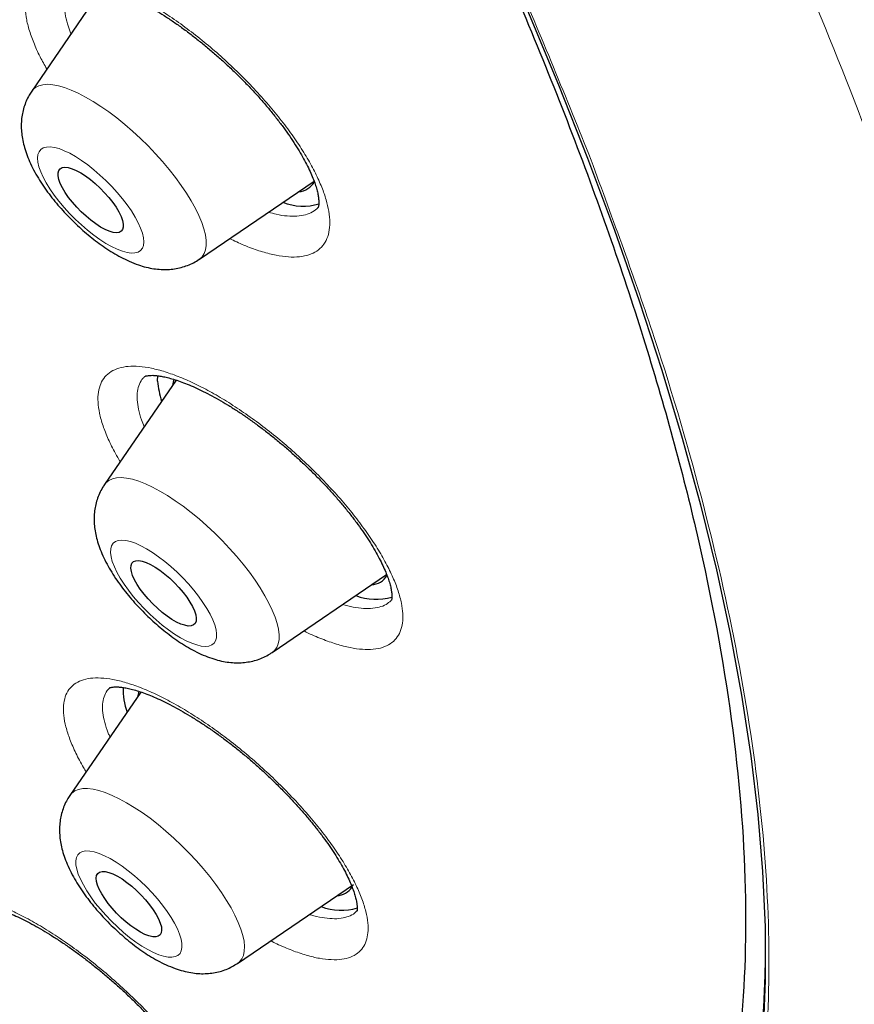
# Model space of a CAD drawing. Header units: millimetres. Extents: x 8 to 971, y 12 to 977.
# Tile 53 of 196: x 821 to 830, y 475 to 485. Entities that reach past the tile are written whole.
import ezdxf

# ---------------------------------------------------------------- set-up
doc = ezdxf.new("R2010")
doc.units = ezdxf.units.MM

msp = doc.modelspace()

# ---------------------------------------------------------------- linework, layer by layer
at = {"color": 7, "linetype": 'Continuous', "lineweight": 30}
for p, q in [((821.996, 485.069), (821.253, 483.984)), ((822.977, 482.256), (824.156, 483.06)), ((822.737, 481.012), (822.002, 479.938)), ((823.726, 478.211), (824.902, 479.012)), ((822.375, 477.804), (821.646, 476.741)), ((823.37, 475.013), (824.56, 475.824)), ((823.37, 475.013), (823.368, 475.012))]:
    msp.add_line(p, q, dxfattribs=at)
at = {"color": 252, "linetype": 'Continuous', "lineweight": 0}
msp.add_line((821.622, 484.676), (821.657, 484.574), dxfattribs=at)
at = {"color": 7, "linetype": 'Continuous', "lineweight": 30, "flags": 128}
for points in [[(826.35, 484.814), (826.67, 484.049), (826.969, 483.296), (827.246, 482.555), (827.5, 481.828), (827.733, 481.114), (827.942, 480.415), (828.129, 479.731), (828.293, 479.061), (828.434, 478.407), (828.552, 477.77), (828.647, 477.148), (828.719, 476.544), (828.768, 475.957), (828.793, 475.388), (828.795, 474.837), (828.774, 474.304)], [(821.532, 483.076), (821.524, 483.113), (821.524, 483.144), (821.531, 483.169), (821.546, 483.187), (821.567, 483.198), (821.595, 483.202), (821.629, 483.198), (821.668, 483.187), (821.712, 483.169), (821.758, 483.143), (821.807, 483.112), (821.857, 483.075), (821.907, 483.033), (821.956, 482.988), (822.003, 482.94), (822.047, 482.89), (822.087, 482.839), (822.121, 482.79), (822.15, 482.742), (822.172, 482.696), (822.187, 482.655), (822.195, 482.618), (822.195, 482.587), (822.188, 482.561), (822.173, 482.543), (822.152, 482.532), (822.124, 482.528), (822.09, 482.532), (822.051, 482.543), (822.008, 482.562), (821.961, 482.587), (821.912, 482.619), (821.862, 482.656), (821.812, 482.697), (821.763, 482.743), (821.716, 482.791), (821.672, 482.841), (821.633, 482.891), (821.598, 482.941), (821.57, 482.989), (821.547, 483.034), (821.532, 483.076)], [(822.548, 481), (822.549, 481.059), (822.549, 481.06)], [(822.715, 481.021), (822.706, 480.99), (822.7, 480.957)], [(822.273, 479.078), (822.275, 479.107), (822.284, 479.13), (822.301, 479.146), (822.324, 479.155), (822.354, 479.156), (822.39, 479.15), (822.43, 479.137), (822.475, 479.116), (822.522, 479.089), (822.572, 479.056), (822.622, 479.017), (822.672, 478.974), (822.72, 478.928), (822.766, 478.879), (822.809, 478.829), (822.847, 478.779), (822.88, 478.729), (822.906, 478.682), (822.926, 478.638), (822.939, 478.597), (822.945, 478.562), (822.943, 478.533), (822.933, 478.51), (822.917, 478.494), (822.893, 478.485), (822.863, 478.483), (822.827, 478.49), (822.787, 478.503), (822.742, 478.524), (822.695, 478.551), (822.646, 478.584), (822.595, 478.623), (822.545, 478.666), (822.497, 478.712), (822.451, 478.761), (822.408, 478.811), (822.37, 478.861), (822.338, 478.911), (822.311, 478.958), (822.291, 479.002), (822.278, 479.043), (822.273, 479.078)], [(822.356, 477.812), (822.345, 477.766), (822.344, 477.759)], [(821.921, 475.917), (821.933, 475.938), (821.951, 475.952), (821.977, 475.959), (822.009, 475.958), (822.046, 475.949), (822.088, 475.933), (822.134, 475.911), (822.182, 475.881), (822.232, 475.846), (822.282, 475.806), (822.331, 475.762), (822.379, 475.715), (822.424, 475.666), (822.465, 475.615), (822.502, 475.565), (822.533, 475.516), (822.557, 475.47), (822.575, 475.427), (822.586, 475.388), (822.589, 475.355), (822.585, 475.327), (822.573, 475.306), (822.554, 475.292), (822.528, 475.286), (822.497, 475.287), (822.459, 475.295), (822.417, 475.311), (822.372, 475.334), (822.324, 475.363), (822.274, 475.398), (822.224, 475.438), (822.174, 475.482), (822.126, 475.529), (822.081, 475.579), (822.04, 475.629), (822.004, 475.679), (821.973, 475.728), (821.948, 475.775), (821.93, 475.818), (821.92, 475.856), (821.916, 475.89), (821.921, 475.917)]]:
    msp.add_lwpolyline(points, dxfattribs=at)
at = {"color": 252, "linetype": 'Continuous', "lineweight": 0, "flags": 128}
for points in [[(821.253, 483.984), (821.263, 483.997), (821.291, 484.022), (821.326, 484.04), (821.368, 484.051), (821.416, 484.055), (821.469, 484.051), (821.528, 484.04), (821.592, 484.021), (821.66, 483.996), (821.732, 483.963), (821.807, 483.924), (821.885, 483.879), (821.965, 483.828), (822.046, 483.771), (822.128, 483.709), (822.21, 483.642), (822.291, 483.572), (822.371, 483.498), (822.449, 483.421), (822.525, 483.341), (822.597, 483.261), (822.666, 483.179), (822.731, 483.097), (822.79, 483.015), (822.845, 482.934), (822.893, 482.855), (822.936, 482.778), (822.972, 482.704), (823.001, 482.633), (823.024, 482.567), (823.039, 482.505), (823.047, 482.449), (823.047, 482.397), (823.041, 482.352), (823.026, 482.314), (823.005, 482.281), (822.977, 482.256), (822.977, 482.256)], [(822.391, 482.524), (822.373, 482.575), (822.348, 482.631), (822.316, 482.69), (822.278, 482.752), (822.235, 482.814), (822.186, 482.878), (822.133, 482.941), (822.076, 483.004), (822.017, 483.064), (821.955, 483.122), (821.892, 483.176), (821.829, 483.226), (821.766, 483.272), (821.704, 483.311), (821.644, 483.345), (821.587, 483.372), (821.534, 483.393), (821.486, 483.406), (821.442, 483.412), (821.404, 483.41), (821.372, 483.401), (821.347, 483.385), (821.329, 483.362), (821.317, 483.332), (821.314, 483.296), (821.317, 483.254), (821.328, 483.207), (821.346, 483.155), (821.371, 483.099), (821.403, 483.04), (821.441, 482.979), (821.484, 482.916), (821.533, 482.852), (821.586, 482.789), (821.643, 482.727), (821.702, 482.666), (821.764, 482.608), (821.827, 482.554), (821.891, 482.504), (821.954, 482.459), (822.015, 482.419), (822.075, 482.385), (822.132, 482.358), (822.185, 482.338), (822.234, 482.325), (822.277, 482.319), (822.315, 482.32), (822.347, 482.329), (822.372, 482.345), (822.391, 482.368), (822.402, 482.398), (822.405, 482.434), (822.402, 482.476), (822.391, 482.524)], [(822.002, 479.938), (822.017, 479.957), (822.046, 479.981), (822.083, 479.998), (822.126, 480.007), (822.174, 480.009), (822.229, 480.004), (822.289, 479.992), (822.353, 479.972), (822.422, 479.945), (822.495, 479.911), (822.571, 479.871), (822.649, 479.825), (822.729, 479.772), (822.81, 479.714), (822.892, 479.651), (822.974, 479.584), (823.055, 479.513), (823.135, 479.438), (823.213, 479.361), (823.288, 479.281), (823.36, 479.2), (823.428, 479.118), (823.491, 479.036), (823.55, 478.954), (823.603, 478.874), (823.651, 478.795), (823.692, 478.719), (823.727, 478.645), (823.755, 478.575), (823.776, 478.51), (823.79, 478.449), (823.796, 478.393), (823.796, 478.343), (823.788, 478.299), (823.772, 478.262), (823.75, 478.231), (823.724, 478.21)], [(823.154, 478.402), (823.148, 478.445), (823.135, 478.494), (823.115, 478.547), (823.088, 478.604), (823.054, 478.664), (823.014, 478.726), (822.969, 478.789), (822.919, 478.853), (822.865, 478.916), (822.807, 478.978), (822.747, 479.037), (822.685, 479.094), (822.621, 479.147), (822.558, 479.196), (822.495, 479.239), (822.434, 479.277), (822.375, 479.309), (822.319, 479.334), (822.268, 479.352), (822.22, 479.363), (822.178, 479.367), (822.142, 479.363), (822.113, 479.352), (822.089, 479.334), (822.073, 479.308), (822.065, 479.276), (822.063, 479.238), (822.069, 479.195), (822.082, 479.146), (822.103, 479.093), (822.13, 479.036), (822.163, 478.976), (822.203, 478.914), (822.248, 478.851), (822.298, 478.787), (822.352, 478.724), (822.41, 478.662), (822.47, 478.603), (822.533, 478.546), (822.596, 478.493), (822.659, 478.444), (822.722, 478.4), (822.783, 478.363), (822.842, 478.331), (822.898, 478.306), (822.95, 478.288), (822.997, 478.277), (823.039, 478.273), (823.075, 478.277), (823.105, 478.288), (823.128, 478.306), (823.144, 478.332), (823.153, 478.363), (823.154, 478.402)], [(821.646, 476.741), (821.666, 476.764), (821.697, 476.787), (821.734, 476.802), (821.778, 476.81), (821.828, 476.811), (821.884, 476.805), (821.945, 476.791), (822.01, 476.77), (822.08, 476.741), (822.153, 476.707), (822.229, 476.665), (822.308, 476.617), (822.388, 476.564), (822.47, 476.505), (822.552, 476.441), (822.633, 476.373), (822.714, 476.301), (822.794, 476.226), (822.871, 476.148), (822.946, 476.068), (823.017, 475.987), (823.084, 475.905), (823.147, 475.823), (823.204, 475.741), (823.257, 475.661), (823.303, 475.583), (823.343, 475.507), (823.377, 475.434), (823.404, 475.365), (823.423, 475.3), (823.436, 475.24), (823.441, 475.186), (823.439, 475.137), (823.429, 475.094), (823.412, 475.058), (823.389, 475.028), (823.37, 475.013)], [(822.791, 475.143), (822.798, 475.177), (822.797, 475.217), (822.789, 475.262), (822.774, 475.312), (822.751, 475.367), (822.722, 475.425), (822.686, 475.485), (822.645, 475.548), (822.598, 475.611), (822.547, 475.675), (822.491, 475.738), (822.433, 475.799), (822.372, 475.858), (822.309, 475.913), (822.245, 475.965), (822.182, 476.012), (822.12, 476.054), (822.059, 476.09), (822.001, 476.12), (821.947, 476.143), (821.896, 476.159), (821.851, 476.167), (821.811, 476.169), (821.776, 476.163), (821.749, 476.149), (821.728, 476.129), (821.714, 476.101), (821.707, 476.067), (821.708, 476.028), (821.716, 475.982), (821.732, 475.932), (821.754, 475.878), (821.784, 475.82), (821.819, 475.759), (821.861, 475.697), (821.907, 475.633), (821.959, 475.57), (822.014, 475.507), (822.073, 475.446), (822.134, 475.387), (822.196, 475.331), (822.26, 475.279), (822.323, 475.232), (822.386, 475.19), (822.446, 475.154), (822.504, 475.125), (822.559, 475.102), (822.609, 475.086), (822.655, 475.077), (822.695, 475.076), (822.729, 475.082), (822.757, 475.095), (822.778, 475.116), (822.791, 475.143)]]:
    msp.add_lwpolyline(points, dxfattribs=at)
at = {"color": 7, "linetype": 'Continuous', "lineweight": 30}
for centre, radius, start, end in [((823.982, 483.157), 0.207, 274.1965, 329.8086), ((824.043, 483.354), 0.553, 247.9272, 287.3073), ((823.381, 481.061), 0.835, 184.1647, 198.4958), ((824.733, 479.109), 0.203, 273.6315, 328.9302), ((824.794, 479.341), 0.584, 249.0029, 286.1993), ((822.916, 477.839), 0.724, 178.9688, 199.4464), ((824.375, 475.915), 0.208, 274.1976, 325.9238), ((824.437, 476.119), 0.561, 248.2421, 287.1277), ((821.833, 475.049), 6.963, 317.4665, 0.0238)]:
    msp.add_arc(centre, radius, start, end, dxfattribs=at)
at = {"color": 252, "linetype": 'Continuous', "lineweight": 0}
for points, knots in [([(762.63, 536.801), (762.666, 536.843), (762.907, 537.114), (763.453, 537.512), (764.272, 537.988), (765.201, 538.345), (766.224, 538.593), (767.343, 538.73), (768.552, 538.755), (769.848, 538.667), (771.227, 538.469), (772.684, 538.159), (774.215, 537.739), (775.815, 537.21), (777.479, 536.575), (779.202, 535.834), (780.978, 534.99), (782.803, 534.047), (784.669, 533.006), (786.571, 531.871), (788.503, 530.646), (790.46, 529.335), (792.434, 527.941), (794.421, 526.47), (796.412, 524.925), (798.403, 523.311), (800.387, 521.635), (802.358, 519.9), (804.309, 518.113), (806.234, 516.278), (808.128, 514.403), (809.984, 512.492), (811.797, 510.551), (813.56, 508.588), (815.269, 506.608), (816.917, 504.616), (818.501, 502.621), (820.014, 500.627), (821.452, 498.641), (822.81, 496.669), (824.084, 494.718), (825.271, 492.793), (826.366, 490.901), (827.366, 489.048), (828.268, 487.239), (829.069, 485.48), (829.766, 483.777), (830.358, 482.135), (830.842, 480.559), (831.217, 479.054), (831.481, 477.625), (831.635, 476.277), (831.676, 475.013), (831.607, 473.838), (831.425, 472.755), (831.133, 471.768), (830.728, 470.882), (830.26, 470.138), (829.876, 469.74), (829.706, 469.563)], [0, 0, 0, 0, 0.003203, 0.021066, 0.038929, 0.056792, 0.074656, 0.092519, 0.110382, 0.128245, 0.146108, 0.163971, 0.181834, 0.199697, 0.21756, 0.235424, 0.253287, 0.27115, 0.289013, 0.306876, 0.324739, 0.342602, 0.360466, 0.378329, 0.396192, 0.414055, 0.431918, 0.449781, 0.467644, 0.485507, 0.503371, 0.521234, 0.539097, 0.55696, 0.574823, 0.592686, 0.610549, 0.628412, 0.646275, 0.664139, 0.682002, 0.699865, 0.717728, 0.735591, 0.753454, 0.771317, 0.789181, 0.807044, 0.824907, 0.84277, 0.860633, 0.878496, 0.896359, 0.914222, 0.932085, 0.949949, 0.967812, 0.985675, 1, 1, 1, 1]), ([(762.659, 520.421), (762.43, 521.041), (761.974, 522.276), (761.468, 524.016), (761.099, 525.658), (760.878, 527.195), (760.803, 528.63), (760.873, 529.956), (761.085, 531.165), (761.44, 532.243), (761.938, 533.186), (762.578, 533.993), (763.36, 534.665), (764.28, 535.199), (765.328, 535.593), (766.497, 535.842), (767.784, 535.944), (769.187, 535.897), (770.708, 535.704), (772.338, 535.364), (774.062, 534.884), (775.868, 534.266), (777.747, 533.51), (779.701, 532.618), (781.728, 531.588), (783.82, 530.427), (785.958, 529.146), (788.125, 527.754), (790.312, 526.257), (792.518, 524.654), (794.743, 522.945), (796.979, 521.139), (799.205, 519.252), (801.404, 517.299), (803.564, 515.287), (805.687, 513.218), (807.772, 511.09), (809.81, 508.914), (811.786, 506.709), (813.681, 504.491), (815.487, 502.272), (817.204, 500.051), (818.831, 497.829), (820.362, 495.614), (821.786, 493.425), (823.089, 491.282), (824.266, 489.192), (825.313, 487.159), (826.241, 485.175), (826.749, 483.911), (827.004, 483.276)], [0, 0, 0, 0, 0.020985, 0.041789, 0.062502, 0.083215, 0.104018, 0.125, 0.145987, 0.166791, 0.187505, 0.208217, 0.229019, 0.25, 0.270986, 0.291791, 0.312505, 0.333217, 0.354019, 0.375, 0.395986, 0.416791, 0.437505, 0.458217, 0.479019, 0.5, 0.520986, 0.541791, 0.562505, 0.583217, 0.604019, 0.625, 0.645986, 0.666791, 0.687505, 0.708217, 0.729019, 0.75, 0.770986, 0.791791, 0.812505, 0.833217, 0.854019, 0.875, 0.895985, 0.916789, 0.937502, 0.958215, 0.979017, 1, 1, 1, 1]), ([(821.225, 484.621), (821.225, 484.621), (821.212, 484.666), (821.193, 484.75), (821.184, 484.864), (821.194, 484.964), (821.224, 485.048), (821.274, 485.116), (821.342, 485.167), (821.428, 485.199), (821.53, 485.213), (821.648, 485.209), (821.78, 485.186), (821.924, 485.145), (822.079, 485.087), (822.242, 485.011), (822.412, 484.92), (822.586, 484.813), (822.763, 484.693), (822.939, 484.561), (823.113, 484.419), (823.282, 484.268), (823.444, 484.11), (823.598, 483.948), (823.741, 483.783), (823.872, 483.618), (823.988, 483.454), (824.089, 483.294), (824.172, 483.14), (824.237, 482.997), (824.283, 482.866), (824.311, 482.744), (824.321, 482.632), (824.312, 482.532), (824.283, 482.446), (824.235, 482.377), (824.168, 482.326), (824.083, 482.292), (823.982, 482.276), (823.864, 482.279), (823.734, 482.301), (823.59, 482.341), (823.441, 482.395), (823.337, 482.445), (823.288, 482.468)], [0, 0, 0, 0, 0.000197, 0.024659, 0.049197, 0.07366, 0.09812, 0.122658, 0.14712, 0.171597, 0.196152, 0.22063, 0.245135, 0.269718, 0.294222, 0.318753, 0.343361, 0.367891, 0.392434, 0.417055, 0.441598, 0.466135, 0.49075, 0.515286, 0.539802, 0.564395, 0.588911, 0.613399, 0.637964, 0.662451, 0.68536, 0.70827, 0.732739, 0.757287, 0.781756, 0.806225, 0.830772, 0.855241, 0.879726, 0.90429, 0.928775, 0.953289, 0.97788, 1, 1, 1, 1]), ([(821.679, 485.104), (821.675, 485.101), (821.651, 485.084), (821.623, 485.039), (821.595, 484.968), (821.587, 484.882), (821.594, 484.785), (821.612, 484.712), (821.622, 484.676)], [0, 0, 0, 0, 0.038351, 0.230743, 0.422521, 0.614806, 0.807709, 1, 1, 1, 1]), ([(821.409, 484.212), (821.385, 484.254), (821.332, 484.348), (821.27, 484.486), (821.24, 484.576), (821.225, 484.621)], [0, 0, 0, 0, 0.290079, 0.645599, 1, 1, 1, 1]), ([(827.004, 483.276), (827.23, 482.661), (827.683, 481.432), (828.185, 479.695), (828.554, 478.045), (828.778, 476.498), (828.857, 475.06), (828.79, 473.74), (828.577, 472.541), (828.218, 471.466), (827.716, 470.519), (827.074, 469.705), (826.296, 469.03), (825.399, 468.507), (824.395, 468.127), (823.294, 467.883), (822.079, 467.773), (820.767, 467.782), (819.809, 467.899), (819.331, 467.958)], [0, 0, 0, 0, 0.059647, 0.119293, 0.179195, 0.239107, 0.298753, 0.35839, 0.418037, 0.477683, 0.537584, 0.597497, 0.657143, 0.716779, 0.77332, 0.829847, 0.88658, 0.943426, 1, 1, 1, 1]), ([(823.687, 482.74), (823.714, 482.732), (823.783, 482.712), (823.882, 482.699), (823.982, 482.697), (824.07, 482.71), (824.141, 482.741), (824.185, 482.769), (824.199, 482.79), (824.201, 482.792)], [0, 0, 0, 0, 0.115394, 0.289299, 0.463759, 0.637662, 0.811407, 0.985697, 1, 1, 1, 1]), ([(821.935, 480.786), (821.935, 480.786), (821.933, 480.823), (821.936, 480.891), (821.96, 480.978), (822.003, 481.049), (822.066, 481.102), (822.146, 481.138), (822.243, 481.157), (822.356, 481.156), (822.484, 481.137), (822.624, 481.1), (822.776, 481.045), (822.937, 480.974), (823.105, 480.886), (823.278, 480.783), (823.454, 480.666), (823.631, 480.537), (823.806, 480.398), (823.977, 480.249), (824.142, 480.094), (824.299, 479.933), (824.446, 479.77), (824.581, 479.606), (824.702, 479.443), (824.808, 479.283), (824.898, 479.128), (824.97, 478.981), (825.023, 478.843), (825.056, 478.718), (825.071, 478.608), (825.068, 478.51), (825.045, 478.424), (825.003, 478.352), (824.942, 478.297), (824.863, 478.26), (824.767, 478.241), (824.655, 478.24), (824.528, 478.258), (824.388, 478.294), (824.237, 478.348), (824.123, 478.395), (824.06, 478.429), (824.052, 478.433)], [0, 0, 0, 0, 0.000206, 0.025773, 0.051422, 0.076989, 0.102555, 0.128203, 0.15377, 0.179354, 0.20502, 0.230604, 0.256216, 0.28191, 0.307523, 0.333162, 0.358883, 0.384522, 0.410174, 0.435907, 0.46156, 0.487206, 0.512934, 0.53858, 0.564204, 0.589909, 0.615532, 0.641127, 0.666803, 0.692396, 0.716342, 0.740286, 0.765863, 0.791519, 0.817094, 0.842669, 0.868326, 0.893901, 0.919494, 0.945167, 0.97076, 0.996382, 1, 1, 1, 1]), ([(822.423, 481.053), (822.414, 481.046), (822.387, 481.025), (822.36, 480.973), (822.337, 480.9), (822.337, 480.84), (822.337, 480.811)], [0, 0, 0, 0, 0.130469, 0.42, 0.710474, 1, 1, 1, 1]), ([(822.163, 480.173), (822.146, 480.201), (822.098, 480.282), (822.038, 480.406), (821.983, 480.545), (821.947, 480.673), (821.939, 480.749), (821.935, 480.786)], [0, 0, 0, 0, 0.12063, 0.340925, 0.560387, 0.780547, 1, 1, 1, 1]), ([(822.337, 480.811), (822.341, 480.779), (822.348, 480.714), (822.373, 480.62), (822.399, 480.557), (822.409, 480.533)], [0, 0, 0, 0, 0.383329, 0.767857, 1, 1, 1, 1]), ([(824.45, 478.704), (824.486, 478.695), (824.563, 478.674), (824.667, 478.661), (824.763, 478.663), (824.846, 478.68), (824.911, 478.709), (824.942, 478.74), (824.956, 478.754)], [0, 0, 0, 0, 0.155343, 0.329312, 0.503121, 0.677481, 0.851292, 1, 1, 1, 1]), ([(821.598, 477.755), (821.598, 477.755), (821.607, 477.782), (821.632, 477.831), (821.688, 477.888), (821.762, 477.927), (821.854, 477.948), (821.963, 477.951), (822.086, 477.936), (822.222, 477.903), (822.37, 477.852), (822.528, 477.784), (822.694, 477.699), (822.866, 477.6), (823.041, 477.486), (823.217, 477.36), (823.393, 477.223), (823.565, 477.077), (823.732, 476.924), (823.892, 476.765), (824.043, 476.603), (824.182, 476.439), (824.308, 476.277), (824.419, 476.117), (824.514, 475.962), (824.591, 475.814), (824.651, 475.674), (824.691, 475.545), (824.712, 475.429), (824.713, 475.327), (824.696, 475.242), (824.661, 475.171), (824.607, 475.115), (824.534, 475.074), (824.443, 475.052), (824.336, 475.048), (824.214, 475.062), (824.078, 475.094), (823.93, 475.145), (823.807, 475.196), (823.731, 475.234), (823.71, 475.245)], [0, 0, 0, 0, 0.000214, 0.026996, 0.053862, 0.080642, 0.107423, 0.134288, 0.161068, 0.187866, 0.21475, 0.241548, 0.268377, 0.29529, 0.322118, 0.348974, 0.375916, 0.402771, 0.429642, 0.456597, 0.483466, 0.510331, 0.53728, 0.564143, 0.590983, 0.617909, 0.644747, 0.671556, 0.698451, 0.72526, 0.750342, 0.775424, 0.802212, 0.829088, 0.855877, 0.882666, 0.90954, 0.936329, 0.963136, 0.990029, 1, 1, 1, 1]), ([(822.061, 477.85), (822.05, 477.84), (822.021, 477.815), (822.006, 477.778), (821.997, 477.755)], [0, 0, 0, 0, 0.401832, 1, 1, 1, 1]), ([(821.812, 476.984), (821.803, 476.998), (821.762, 477.064), (821.705, 477.176), (821.643, 477.317), (821.602, 477.446), (821.58, 477.564), (821.576, 477.668), (821.591, 477.726), (821.598, 477.755)], [0, 0, 0, 0, 0.044757, 0.2040949, 0.3639506, 0.5232839, 0.6820201, 0.8412563, 1, 1, 1, 1]), ([(821.997, 477.755), (821.991, 477.731), (821.979, 477.682), (821.982, 477.593), (822.002, 477.493), (822.027, 477.409), (822.051, 477.355), (822.058, 477.342)], [0, 0, 0, 0, 0.229778, 0.460289, 0.690059, 0.920712, 1, 1, 1, 1]), ([(820.226, 475.643), (820.226, 475.643), (820.246, 475.661), (820.292, 475.688), (820.378, 475.713), (820.481, 475.719), (820.599, 475.707), (820.731, 475.677), (820.875, 475.63), (821.03, 475.565), (821.193, 475.483), (821.363, 475.387), (821.536, 475.276), (821.712, 475.153), (821.888, 475.019), (822.061, 474.875), (822.23, 474.723), (822.392, 474.566), (822.546, 474.405), (822.688, 474.242), (822.818, 474.08), (822.934, 473.92), (823.034, 473.764), (823.118, 473.615), (823.183, 473.474), (823.23, 473.344), (823.257, 473.225), (823.264, 473.119), (823.252, 473.028), (823.221, 472.955), (823.172, 472.898), (823.107, 472.857), (823.024, 472.832), (822.922, 472.825), (822.805, 472.835), (822.673, 472.864), (822.53, 472.911), (822.396, 472.965), (822.309, 473.009), (822.275, 473.026)], [0, 0, 0, 0, 0.0002268, 0.0283373, 0.056537, 0.0846483, 0.1127582, 0.1409576, 0.1690674, 0.1971968, 0.2254157, 0.2535451, 0.2817054, 0.3099558, 0.3381159, 0.3663054, 0.3945851, 0.4227756, 0.4509798, 0.4792737, 0.5074773, 0.5356757, 0.5639623, 0.5921595, 0.6203316, 0.6485948, 0.6767672, 0.7049076, 0.7331382, 0.7612791, 0.7876057, 0.8139319, 0.8420519, 0.870262, 0.8983821, 0.9265011, 0.95471, 0.9828292, 1, 1, 1, 1]), ([(824.108, 475.516), (824.113, 475.514), (824.16, 475.498), (824.239, 475.483), (824.345, 475.47), (824.436, 475.474), (824.513, 475.494), (824.57, 475.523), (824.593, 475.551), (824.602, 475.561)], [0, 0, 0, 0, 0.020087, 0.194477, 0.369423, 0.543809, 0.718176, 0.893102, 1, 1, 1, 1])]:
    msp.add_open_spline(points, degree=3, knots=knots, dxfattribs=at)
at = {"color": 7, "linetype": 'Continuous', "lineweight": 30}
for points, knots in [([(821.912, 493.158), (822.407, 492.339), (823.415, 490.673), (824.718, 488.243), (825.864, 485.868), (826.816, 483.593), (827.573, 481.431), (828.129, 479.396), (828.48, 477.5), (828.624, 475.756), (828.561, 474.172), (828.291, 472.761), (827.815, 471.529), (827.137, 470.485), (826.26, 469.636), (825.191, 468.985), (823.935, 468.539), (822.5, 468.298), (820.896, 468.265), (819.132, 468.44), (817.203, 468.825), (815.117, 469.423), (812.882, 470.24), (810.537, 471.249), (808.891, 472.088), (808.068, 472.508)], [0, 0, 0, 0, 0.041957, 0.085309, 0.12866, 0.172011, 0.215362, 0.258714, 0.302065, 0.345416, 0.388768, 0.432119, 0.47547, 0.518822, 0.562173, 0.605524, 0.648875, 0.692227, 0.735578, 0.778929, 0.822281, 0.866711, 0.91114, 0.95557, 1, 1, 1, 1]), ([(821.679, 485.105), (821.679, 485.105), (821.679, 485.105), (821.686, 485.108), (821.7, 485.112), (821.723, 485.115), (821.754, 485.116), (821.793, 485.114), (821.84, 485.108), (821.894, 485.097), (821.955, 485.082), (822.023, 485.061), (822.097, 485.035), (822.176, 485.003), (822.259, 484.965), (822.345, 484.922), (822.434, 484.873), (822.524, 484.82), (822.616, 484.762), (822.71, 484.699), (822.807, 484.631), (822.904, 484.558), (823.001, 484.481), (823.098, 484.4), (823.194, 484.317), (823.288, 484.231), (823.379, 484.143), (823.467, 484.054), (823.551, 483.965), (823.63, 483.876), (823.706, 483.786), (823.777, 483.697), (823.845, 483.608), (823.907, 483.52), (823.964, 483.433), (824.015, 483.35), (824.06, 483.27), (824.099, 483.194), (824.132, 483.123), (824.158, 483.058), (824.177, 482.999), (824.192, 482.947), (824.2, 482.902), (824.205, 482.863), (824.206, 482.833), (824.204, 482.81), (824.201, 482.796), (824.199, 482.789), (824.199, 482.789), (824.199, 482.79)], [0, 0, 0, 0, 0.01708, 0.037455, 0.055734, 0.075214, 0.094042, 0.113244, 0.132965, 0.153248, 0.174071, 0.195365, 0.217036, 0.238978, 0.26108, 0.283239, 0.305333, 0.327335, 0.349163, 0.371485, 0.394103, 0.416961, 0.439995, 0.46314, 0.486324, 0.509462, 0.532496, 0.555375, 0.578066, 0.600499, 0.622986, 0.645542, 0.668156, 0.690777, 0.713339, 0.735777, 0.758018, 0.779994, 0.801636, 0.822875, 0.843662, 0.863947, 0.884144, 0.904292, 0.924371, 0.944493, 0.964854, 0.985896, 1, 1, 1, 1]), ([(821.253, 483.983), (821.245, 483.97), (821.223, 483.938), (821.196, 483.883), (821.172, 483.818), (821.156, 483.753), (821.147, 483.686), (821.145, 483.617), (821.149, 483.548), (821.16, 483.476), (821.179, 483.401), (821.205, 483.321), (821.24, 483.238), (821.283, 483.153), (821.333, 483.069), (821.387, 482.987), (821.445, 482.908), (821.506, 482.832), (821.571, 482.758), (821.638, 482.687), (821.707, 482.618), (821.779, 482.552), (821.853, 482.489), (821.929, 482.43), (822.007, 482.374), (822.087, 482.323), (822.171, 482.275), (822.258, 482.233), (822.345, 482.198), (822.429, 482.173), (822.507, 482.157), (822.581, 482.15), (822.653, 482.149), (822.722, 482.156), (822.79, 482.17), (822.855, 482.191), (822.917, 482.219), (822.958, 482.241), (822.976, 482.256), (822.976, 482.256)], [0, 0, 0, 0, 0.0152983, 0.0380999, 0.0607919, 0.0835473, 0.1065708, 0.1301284, 0.1545713, 0.1803562, 0.2080313, 0.2380975, 0.2705415, 0.3042611, 0.3373652, 0.3694208, 0.4005544, 0.431012, 0.4610223, 0.4907711, 0.5204195, 0.5501067, 0.5799463, 0.6101036, 0.6407719, 0.6722022, 0.7047152, 0.7386994, 0.7744448, 0.8051863, 0.8334247, 0.8596794, 0.8845392, 0.9084507, 0.9317265, 0.9545779, 0.9771527, 0.9995552, 1, 1, 1, 1]), ([(822.42, 481.052), (822.419, 481.052), (822.419, 481.052), (822.426, 481.055), (822.441, 481.058), (822.464, 481.061), (822.496, 481.062), (822.535, 481.06), (822.582, 481.053), (822.635, 481.042), (822.694, 481.026), (822.761, 481.005), (822.833, 480.978), (822.912, 480.946), (822.995, 480.907), (823.083, 480.863), (823.174, 480.813), (823.267, 480.759), (823.361, 480.699), (823.456, 480.636), (823.551, 480.568), (823.646, 480.497), (823.742, 480.421), (823.838, 480.342), (823.933, 480.259), (824.027, 480.173), (824.119, 480.085), (824.209, 479.996), (824.294, 479.905), (824.376, 479.815), (824.453, 479.725), (824.525, 479.636), (824.592, 479.548), (824.654, 479.462), (824.71, 479.378), (824.761, 479.296), (824.807, 479.217), (824.846, 479.141), (824.879, 479.071), (824.906, 479.005), (824.927, 478.946), (824.942, 478.894), (824.951, 478.849), (824.956, 478.812), (824.957, 478.784), (824.956, 478.764), (824.953, 478.752), (824.952, 478.748), (824.952, 478.749), (824.952, 478.749)], [0, 0, 0, 0, 0.0148285, 0.0354584, 0.0550624, 0.075724, 0.0958976, 0.1159298, 0.1360205, 0.1555547, 0.1758081, 0.1967182, 0.2182149, 0.2402071, 0.2625894, 0.2852486, 0.3080714, 0.3309499, 0.353757, 0.3764148, 0.3989077, 0.4213409, 0.444171, 0.4672402, 0.4904986, 0.5138829, 0.5373272, 0.5607486, 0.5840745, 0.6072488, 0.6302181, 0.6529472, 0.67544, 0.6979343, 0.7204612, 0.7429631, 0.7653824, 0.7876484, 0.8096854, 0.8314129, 0.8527554, 0.8736468, 0.8940452, 0.913959, 0.9334342, 0.9528853, 0.9729849, 0.9938707, 1, 1, 1, 1]), ([(822.002, 479.937), (821.998, 479.932), (821.981, 479.908), (821.956, 479.862), (821.93, 479.799), (821.911, 479.733), (821.899, 479.667), (821.894, 479.599), (821.896, 479.53), (821.904, 479.459), (821.92, 479.385), (821.943, 479.308), (821.975, 479.226), (822.015, 479.141), (822.062, 479.057), (822.114, 478.974), (822.171, 478.894), (822.231, 478.816), (822.294, 478.741), (822.36, 478.669), (822.429, 478.599), (822.5, 478.532), (822.573, 478.468), (822.648, 478.408), (822.725, 478.351), (822.804, 478.297), (822.886, 478.248), (822.972, 478.203), (823.059, 478.166), (823.143, 478.137), (823.222, 478.118), (823.298, 478.107), (823.37, 478.103), (823.441, 478.107), (823.51, 478.118), (823.576, 478.135), (823.639, 478.161), (823.689, 478.186), (823.716, 478.205), (823.725, 478.211)], [0, 0, 0, 0, 0.006325, 0.029212, 0.051934, 0.07464, 0.097532, 0.120843, 0.144896, 0.170095, 0.196963, 0.22605, 0.257627, 0.29106, 0.324516, 0.356986, 0.388454, 0.41915, 0.449314, 0.479144, 0.508817, 0.538478, 0.568241, 0.598252, 0.628695, 0.659794, 0.69184, 0.725201, 0.760247, 0.792054, 0.821359, 0.848406, 0.873815, 0.898099, 0.921622, 0.944641, 0.967322, 0.98979, 1, 1, 1, 1]), ([(822.055, 477.848), (822.055, 477.848), (822.054, 477.848), (822.061, 477.85), (822.076, 477.854), (822.101, 477.856), (822.133, 477.857), (822.174, 477.853), (822.221, 477.846), (822.275, 477.835), (822.336, 477.818), (822.402, 477.796), (822.474, 477.769), (822.55, 477.736), (822.632, 477.697), (822.718, 477.652), (822.809, 477.602), (822.902, 477.546), (822.998, 477.485), (823.096, 477.42), (823.193, 477.35), (823.29, 477.277), (823.386, 477.202), (823.481, 477.123), (823.574, 477.042), (823.667, 476.957), (823.757, 476.87), (823.846, 476.781), (823.932, 476.691), (824.015, 476.6), (824.093, 476.509), (824.167, 476.419), (824.235, 476.331), (824.297, 476.245), (824.354, 476.162), (824.404, 476.081), (824.449, 476.004), (824.488, 475.931), (824.521, 475.862), (824.548, 475.797), (824.569, 475.739), (824.584, 475.687), (824.594, 475.643), (824.599, 475.606), (824.6, 475.578), (824.599, 475.559), (824.597, 475.549), (824.597, 475.549), (824.597, 475.549)], [0, 0, 0, 0, 0.011068, 0.031174, 0.052353, 0.072847, 0.093215, 0.113662, 0.13431, 0.155201, 0.176312, 0.197679, 0.218652, 0.240283, 0.262479, 0.285153, 0.308207, 0.331539, 0.355039, 0.378605, 0.402109, 0.425464, 0.448603, 0.471525, 0.494548, 0.517862, 0.541371, 0.565022, 0.58875, 0.612478, 0.636121, 0.65961, 0.682883, 0.705886, 0.728575, 0.750992, 0.773393, 0.795724, 0.817926, 0.839925, 0.861643, 0.883009, 0.903961, 0.924471, 0.944572, 0.964387, 0.984177, 1, 1, 1, 1]), ([(821.646, 476.739), (821.637, 476.725), (821.614, 476.692), (821.587, 476.635), (821.564, 476.571), (821.549, 476.505), (821.54, 476.437), (821.538, 476.369), (821.543, 476.299), (821.555, 476.227), (821.573, 476.152), (821.601, 476.072), (821.636, 475.989), (821.68, 475.904), (821.73, 475.82), (821.784, 475.738), (821.843, 475.66), (821.904, 475.583), (821.969, 475.51), (822.036, 475.438), (822.106, 475.37), (822.178, 475.304), (822.252, 475.242), (822.328, 475.183), (822.406, 475.127), (822.486, 475.076), (822.57, 475.029), (822.658, 474.987), (822.745, 474.953), (822.829, 474.929), (822.906, 474.914), (822.98, 474.906), (823.052, 474.907), (823.121, 474.914), (823.189, 474.928), (823.254, 474.95), (823.314, 474.978), (823.351, 475.002), (823.369, 475.013)], [0, 0, 0, 0, 0.016835, 0.039633, 0.062331, 0.085103, 0.108159, 0.131777, 0.156308, 0.182221, 0.21007, 0.240329, 0.272928, 0.306648, 0.339688, 0.37168, 0.402761, 0.433188, 0.463177, 0.492922, 0.522577, 0.552278, 0.582142, 0.612337, 0.643062, 0.674567, 0.707184, 0.741301, 0.777183, 0.807713, 0.835767, 0.861888, 0.886658, 0.910512, 0.933751, 0.956578, 0.979141, 1, 1, 1, 1]), ([(820.602, 475.618), (820.602, 475.618), (820.602, 475.618), (820.612, 475.621), (820.631, 475.623), (820.658, 475.624), (820.693, 475.623), (820.736, 475.617), (820.786, 475.608), (820.844, 475.593), (820.908, 475.574), (820.977, 475.549), (821.052, 475.518), (821.131, 475.482), (821.213, 475.44), (821.299, 475.394), (821.389, 475.341), (821.482, 475.284), (821.578, 475.221), (821.675, 475.153), (821.774, 475.081), (821.872, 475.005), (821.97, 474.926), (822.066, 474.844), (822.16, 474.761), (822.251, 474.677), (822.34, 474.59), (822.426, 474.503), (822.509, 474.413), (822.589, 474.323), (822.666, 474.233), (822.738, 474.143), (822.805, 474.055), (822.867, 473.969), (822.922, 473.886), (822.972, 473.806), (823.015, 473.731), (823.051, 473.661), (823.081, 473.596), (823.106, 473.535), (823.124, 473.481), (823.137, 473.433), (823.145, 473.393), (823.149, 473.36), (823.149, 473.336), (823.148, 473.322), (823.146, 473.316), (823.146, 473.316), (823.146, 473.317)], [0, 0, 0, 0, 0.014277, 0.0348613, 0.0547319, 0.0745495, 0.0945749, 0.1149857, 0.1358406, 0.1571251, 0.1787814, 0.200734, 0.2228982, 0.2451871, 0.2674247, 0.2896823, 0.3124448, 0.3356308, 0.3591568, 0.3829298, 0.4068518, 0.4308252, 0.4547237, 0.4784607, 0.5019659, 0.525203, 0.5483383, 0.5717388, 0.5953209, 0.6190317, 0.6428108, 0.6665727, 0.6902312, 0.7137058, 0.7369208, 0.7598092, 0.7823106, 0.8043596, 0.8262217, 0.8479694, 0.8694993, 0.8907523, 0.9116816, 0.9322725, 0.9525734, 0.9727332, 0.992987, 1, 1, 1, 1])]:
    msp.add_open_spline(points, degree=3, knots=knots, dxfattribs=at)

doc.saveas('drawing.dxf')
